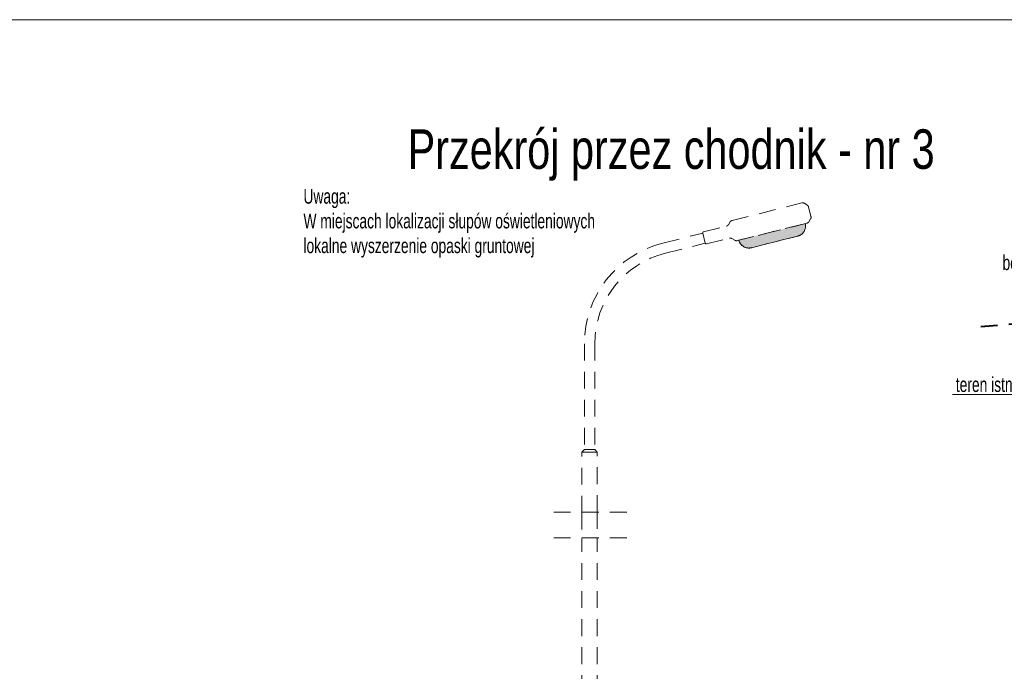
# Model space of a CAD drawing. Header units: metres. Extents: x 1435.1 to 1489, y 574.8 to 588.8.
# Tile 24 of 36: x 1457.9 to 1467.9, y 582.2 to 588.8. Entities that reach past the tile are written whole.
import ezdxf

# ---------------------------------------------------------------- set-up
doc = ezdxf.new("R2010")
doc.units = ezdxf.units.M
doc.header["$MEASUREMENT"] = 0
doc.linetypes.add('DGN Style 2', pattern=[0.28364, 0.170184, -0.113456])
for name, color, linetype, lineweight in [('12_obrys', 7, 'Continuous', 0), ('1_tabelka', 7, 'Continuous', 0), ('3_opisy', 7, 'Continuous', 0), ('4_latarnie', 7, 'Continuous', 0), ('7_os', 6, 'Continuous', 0), ('opisy', 7, 'Continuous', 0), ('Warstwa 3', 7, 'Continuous', 0)]:
    doc.layers.add(name, color=color, linetype=linetype, lineweight=lineweight)
doc.styles.add('Style-Arial', font='arial.ttf')

msp = doc.modelspace()

# ---------------------------------------------------------------- hatches: boundary and pattern name
at = {"layer": '4_latarnie', "lineweight": 30}
msp.add_hatch(color=56, dxfattribs=at).paths.add_polyline_path([(1465.1996, 586.5667, 0.414214), (1465.327, 586.4904), (1465.7955, 586.6076, 0.414214), (1465.8719, 586.7349)])

# ---------------------------------------------------------------- linework, layer by layer
at = {"layer": '12_obrys', "color": 251, "linetype": 'DGN Style 2', "lineweight": 40, "flags": 128}
msp.add_lwpolyline([(1467.6491, 585.6916), (1467.7736, 585.7016), (1467.8831, 585.7126), (1468.0234, 585.7238), (1468.1331, 585.7349), (1468.2732, 585.7461), (1468.3831, 585.7571), (1469.6085, 585.8985), (1474.1491, 586.3588)], dxfattribs=at)
at = {"layer": '3_opisy', "color": 7, "linetype": 'Continuous', "lineweight": 0}
msp.add_line((1467.3626, 585.0062), (1468.3572, 585.0062), dxfattribs=at)
at = {"layer": '4_latarnie', "color": 7, "linetype": 'DGN Style 2', "lineweight": 13}
for p, q in [((1465.1308, 586.766), (1465.8389, 586.9431)), ((1465.8913, 586.9224), (1465.8627, 586.9396)), ((1465.9056, 586.9031), (1465.9299, 586.8062)), ((1464.8431, 586.6507), (1465.0749, 586.7087)), ((1465.0943, 586.7231), (1465.1114, 586.7516)), ((1465.1817, 586.5623), (1465.8898, 586.7394)), ((1465.9263, 586.7823), (1465.9092, 586.7538)), ((1464.432, 586.537), (1464.8355, 586.638)), ((1464.8355, 586.638), (1464.8609, 586.5361)), ((1465.327, 586.4904), (1465.7955, 586.6076)), ((1464.4574, 586.4352), (1464.8609, 586.5361)), ((1464.8737, 586.5285), (1465.1055, 586.5865)), ((1465.1293, 586.5829), (1465.1579, 586.5658)), ((1463.6368, 585.5184), (1463.6368, 584.4481)), ((1463.7418, 585.5184), (1463.7418, 584.4481)), ((1463.6368, 584.4481), (1463.6105, 584.4219)), ((1463.6105, 584.4219), (1463.768, 584.4219)), ((1463.6105, 583.8095), (1463.6105, 584.4219)), ((1463.7418, 584.4481), (1463.6368, 584.4481)), ((1463.7418, 584.4481), (1463.768, 584.4219)), ((1463.768, 583.8142), (1463.768, 584.4219)), ((1463.6105, 581.7089), (1463.6105, 583.5477)), ((1463.768, 581.7089), (1463.768, 583.5477))]:
    msp.add_line(p, q, dxfattribs=at)
at = {"layer": '4_latarnie', "color": 7, "linetype": 'DGN Style 2', "lineweight": 13, "flags": 128}
msp.add_lwpolyline([(1465.1996, 586.5667, 0.414214), (1465.327, 586.4904), (1465.7955, 586.6076, 0.414214), (1465.8719, 586.7349), (1465.1996, 586.5667)], format="xyb", close=True, dxfattribs=at)
at = {"layer": '4_latarnie', "color": 7, "linetype": 'DGN Style 2', "lineweight": 13}
for centre, radius, start, end in [((1465.8465, 586.9126), 0.0315, 59.04523, 104.04523), ((1465.8751, 586.8954), 0.0315, 14.04523, 59.04523), ((1465.8993, 586.7985), 0.0315, 329.04523, 14.04523), ((1465.0673, 586.7393), 0.0315, 284.04523, 329.04523), ((1465.1384, 586.7354), 0.0315, 104.04523, 149.04523), ((1465.7701, 586.7094), 0.105, 284.04523, 14.04523), ((1465.8822, 586.77), 0.0315, 284.04523, 329.04523), ((1464.8456, 586.6405), 0.0105, 104.04523, 194.04523), ((1464.6868, 585.5184), 1.05, 104.04523, 180), ((1464.8711, 586.5387), 0.0105, 194.04523, 284.04523), ((1465.1131, 586.5559), 0.0315, 59.04523, 104.04523), ((1465.1741, 586.5928), 0.0315, 239.04523, 284.04523), ((1465.3015, 586.5922), 0.105, 194.04523, 284.04523), ((1464.6868, 585.5184), 0.945, 104.04523, 180)]:
    msp.add_arc(centre, radius, start, end, dxfattribs=at)
at = {"layer": '7_os', "color": 7, "linetype": 'DGN Style 2', "lineweight": 13}
for p, q in [((1464.0654, 583.8142), (1463.2671, 583.8142)), ((1463.6105, 583.8095), (1463.6105, 583.5477)), ((1463.768, 583.8142), (1463.768, 583.5477)), ((1464.0654, 583.5524), (1463.2671, 583.5524))]:
    msp.add_line(p, q, dxfattribs=at)
at = {"layer": 'Warstwa 3', "color": 7, "linetype": 'Continuous', "lineweight": 0, "flags": 128}
msp.add_lwpolyline([(1435.0587, 588.7985), (1488.9716, 588.7985), (1488.9716, 574.7985), (1435.0587, 574.7985), (1435.0587, 588.7985)], close=True, dxfattribs=at)

# ---------------------------------------------------------------- texts
at = {"layer": '1_tabelka', "color": 7, "linetype": 'Continuous', "lineweight": 0, "insert": (1464.5149, 587.4282), "char_height": 0.4, "width": 8.986213, "attachment_point": 5, "rotation": 360, "line_spacing_factor": 0.6, "style": 'Style-Arial'}
msp.add_mtext('\\H1x;\\W0.75;Przekrój przez chodnik - nr 3', dxfattribs=at)
at = {"layer": '3_opisy', "color": 7, "linetype": 'Continuous', "lineweight": 0, "char_height": 0.15, "attachment_point": 9, "style": 'Style-Arial'}
for s, insert, line_spacing_factor in [('\\H1x;\\W0.666667;obrzeże\\Pbetonowe 8/30\\P', (1468.7845, 586.2616), 0.776524), ('\\H1x;\\W0.666667;teren istniejąca', (1468.335, 584.9848), 0.6)]:
    msp.add_mtext(s, dxfattribs=dict(at, insert=insert, line_spacing_factor=line_spacing_factor))
at = {"layer": 'opisy', "color": 7, "linetype": 'Continuous', "lineweight": 0, "insert": (1460.7948, 587.086), "char_height": 0.15, "attachment_point": 1, "style": 'Style-Arial'}
msp.add_mtext('\\H1x;\\W0.666667;Uwaga:\\PW miejscach lokalizacji słupów oświetleniowych\\Plokalne wyszerzenie opaski gruntowej', dxfattribs=at)

doc.saveas('drawing.dxf')
